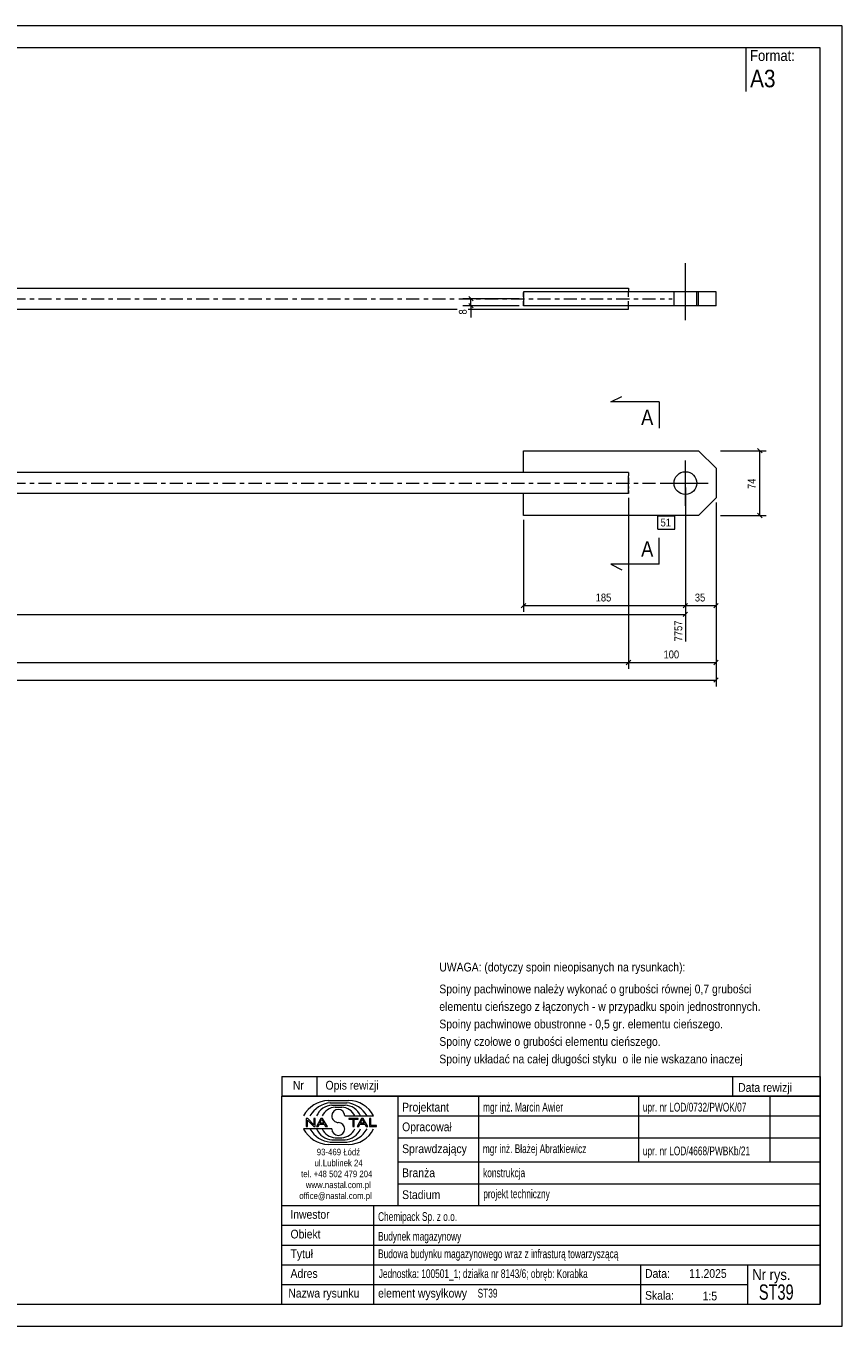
# Model space of a CAD drawing. Header units: millimetres. Extents: x 0 to 420, y 0 to 297.
# Tile 2 of 2: x 234 to 420, y 0 to 297. Entities that reach past the tile are written whole.
import ezdxf

# ---------------------------------------------------------------- set-up
doc = ezdxf.new("R2010")
doc.units = ezdxf.units.MM
for name, pattern in [('XKITLINE00', [0]), ('XKITLINE01', [4, 1, -1, 1, -1]), ('XKITLINE03', [6, 3, -1, 1, -1])]:
    doc.linetypes.add(name, pattern=pattern)
for name, color, linetype, lineweight in [('Arkusz rysunku', 3, 'Continuous', 0), ('Element', 2, 'Continuous', 0), ('Inny typ obiektu', 7, 'Continuous', 0), ('Przekrój', 7, 'Continuous', 0), ('Wymiar', 4, 'Continuous', 0), ('Znak elementu', 2, 'Continuous', 0), ('Śruba', 3, 'Continuous', 0)]:
    doc.layers.add(name, color=color, linetype=linetype, lineweight=lineweight)
doc.styles.add('ARIAL', font='ARIAL.TTF')

msp = doc.modelspace()

# ---------------------------------------------------------------- linework, layer by layer
at = {"layer": 'Arkusz rysunku', "linetype": 'XKITLINE00', "lineweight": 0}
for p, q in [((420, 297), (0, 297)), ((420, 297), (415, 297)), ((420, 0), (420, 297)), ((415, 292), (5, 292)), ((415, 5), (415, 292)), ((5, 5), (415, 5)), ((0, 0), (420, 0))]:
    msp.add_line(p, q, dxfattribs=at)
at = {"layer": 'Element', "linetype": 'XKITLINE00', "lineweight": 0}
for p, q in [((206.42, 237.1), (371.22, 237.1)), ((391.22, 236.3), (347.22, 236.3)), ((347.22, 236.3), (347.22, 233.1)), ((371.22, 237.1), (371.22, 236.3)), ((387.22, 233.1), (387.22, 236.3)), ((391.22, 233.1), (391.22, 236.3)), ((206.42, 232.3), (332.1, 232.3)), ((334.62, 232.3), (371.22, 232.3)), ((391.22, 233.1), (347.22, 233.1)), ((371.22, 232.3), (371.22, 233.1)), ((347.22, 194.97), (347.22, 199.97)), ((347.22, 199.97), (387.22, 199.97)), ((391.22, 195.97), (387.22, 199.97)), ((347.22, 194.97), (206.42, 194.97)), ((371.22, 194.97), (347.22, 194.97)), ((371.22, 194.97), (371.22, 194.25)), ((371.22, 190.89), (371.22, 194.25)), ((391.22, 195.97), (391.22, 189.17)), ((347.22, 190.17), (206.42, 190.17)), ((347.22, 185.17), (347.22, 190.17)), ((371.22, 190.17), (347.22, 190.17)), ((371.22, 190.89), (371.22, 190.17)), ((391.22, 189.17), (387.22, 185.17)), ((387.22, 185.17), (347.22, 185.17))]:
    msp.add_line(p, q, dxfattribs=at)
at = {"layer": 'Element', "linetype": 'XKITLINE03', "lineweight": 0}
for p, q in [((206.42, 234.7), (381.22, 234.7)), ((206.42, 192.57), (381.22, 192.57))]:
    msp.add_line(p, q, dxfattribs=at)
at = {"layer": 'Element', "linetype": 'XKITLINE01', "lineweight": 0}
for p, q in [((347.22, 233.1), (347.22, 236.3)), ((347.22, 234.7), (347.22, 233.1)), ((347.22, 233.1), (347.22, 234.7)), ((371.22, 233.1), (371.22, 236.78)), ((371.22, 233.1), (371.22, 236.3)), ((387.22, 233.1), (387.22, 236.3)), ((391.22, 233.1), (391.22, 236.3)), ((371.22, 194.97), (347.22, 194.97)), ((371.22, 194.97), (371.22, 194.25)), ((371.22, 190.89), (371.22, 194.25)), ((371.22, 193.77), (371.22, 191.37)), ((371.22, 190.17), (347.22, 190.17)), ((371.22, 190.17), (371.22, 190.89))]:
    msp.add_line(p, q, dxfattribs=at)
at = {"layer": 'Inny typ obiektu', "linetype": 'XKITLINE00', "lineweight": 0}
for p, q in [((398, 292), (398, 282)), ((292, 57), (292, 52.5)), ((292, 57), (415, 57)), ((300, 57), (300, 52.5)), ((395, 57), (395, 52.5)), ((415, 57), (415, 52.5)), ((415, 52.5), (292, 52.5)), ((292, 5), (292, 52.5)), ((292, 52.5), (415, 52.5)), ((302.62, 51.49), (307.23, 51.5)), ((303.07, 50.99), (306.86, 51)), ((303.46, 50.49), (306.45, 50.49)), ((318.5, 52.5), (318.5, 27.5)), ((337, 27.5), (337, 52.5)), ((373.5, 52.5), (373.5, 37.5)), ((403.5, 52.5), (403.5, 37.5)), ((415, 52.5), (415, 5)), ((304.2, 49.98), (305.73, 49.99)), ((306.42, 47.99), (312.98, 47.99)), ((318.5, 48), (415, 48)), ((303.43, 45.01), (297, 45.01)), ((297.93, 47.44), (297.57, 47.44)), ((297.57, 47.44), (297.57, 45.56)), ((297.57, 45.56), (297.9, 45.56)), ((297.9, 47.04), (299.29, 45.56)), ((297.9, 45.56), (297.9, 47.04)), ((299.31, 45.96), (297.93, 47.44)), ((299.29, 45.56), (299.65, 45.56)), ((299.65, 47.44), (299.31, 47.44)), ((299.31, 47.44), (299.31, 45.96)), ((299.65, 45.56), (299.65, 47.44)), ((300.96, 47.44), (299.94, 45.56)), ((299.94, 45.56), (300.31, 45.56)), ((300.31, 45.56), (300.61, 46.13)), ((300.61, 46.13), (301.71, 46.13)), ((300.71, 46.33), (301.14, 47.24)), ((301.6, 46.33), (300.71, 46.33)), ((301.33, 47.44), (300.96, 47.44)), ((301.14, 47.24), (301.6, 46.33)), ((302.41, 45.56), (301.33, 47.44)), ((301.71, 46.13), (302.02, 45.56)), ((302.02, 45.56), (302.41, 45.56)), ((309.43, 47.44), (307.34, 47.44)), ((307.34, 47.44), (307.34, 47.22)), ((307.34, 47.22), (308.21, 47.22)), ((308.21, 47.22), (308.21, 45.56)), ((308.21, 45.56), (308.56, 45.56)), ((308.56, 45.56), (308.56, 47.22)), ((308.56, 47.22), (309.43, 47.22)), ((310.21, 47.44), (309.2, 45.56)), ((309.2, 45.56), (309.57, 45.56)), ((309.43, 47.22), (309.43, 47.44)), ((309.57, 45.56), (309.86, 46.13)), ((309.86, 46.13), (310.96, 46.13)), ((309.96, 46.33), (310.39, 47.24)), ((310.86, 46.33), (309.96, 46.33)), ((310.59, 47.44), (310.21, 47.44)), ((310.4, 47.24), (310.39, 47.24)), ((310.4, 47.24), (310.86, 46.33)), ((311.67, 45.56), (310.59, 47.44)), ((310.96, 46.13), (311.27, 45.56)), ((311.27, 45.56), (311.67, 45.56)), ((312.36, 47.44), (312.01, 47.44)), ((312.01, 47.44), (312.01, 45.56)), ((312.01, 45.56), (313.66, 45.56)), ((312.36, 45.78), (312.36, 47.44)), ((313.66, 45.78), (312.36, 45.78)), ((313.66, 45.56), (313.66, 45.78)), ((303.07, 42.01), (306.86, 42)), ((303.46, 42.51), (306.45, 42.51)), ((304.2, 43.02), (305.73, 43.01)), ((318.5, 43), (415, 43)), ((302.62, 41.51), (307.23, 41.5)), ((318.5, 37.5), (415, 37.5)), ((318.5, 32.5), (415, 32.5)), ((292, 27.5), (415, 27.5)), ((313, 5), (313, 27.5)), ((292, 23), (415, 23)), ((292, 18.5), (415, 18.5)), ((292, 14), (415, 14)), ((374, 5), (374, 14)), ((398.5, 5), (398.5, 14)), ((292, 9.5), (398.5, 9.5)), ((292, 5), (415, 5))]:
    msp.add_line(p, q, dxfattribs=at)
for centre, radius, start, end in [((302.72, 45.08), 6.42, 90.8317, 153.0136), ((303.67, 45), 6.02, 95.7347, 150.2266), ((306.22, 46.41), 4.08, 22.7023, 86.7527), ((306.24, 44.98), 6.04, 29.8256, 84.1252), ((307.25, 45.07), 6.43, 27.0191, 90.199), ((303.7, 46.42), 4.07, 93.3428, 157.3393), ((304.33, 46.6), 3.38, 92.229, 155.8008), ((304.92, 47.99), 1.49, 0.0741, 179.9259), ((304.92, 47.99), 1.49, 179.9259, 270), ((305.59, 46.6), 3.39, 24.2351, 87.5913), ((302.72, 47.92), 6.42, 206.9864, 269.1683), ((303.67, 48), 6.02, 209.7734, 264.2653), ((303.7, 46.58), 4.07, 202.6607, 266.6572), ((304.33, 46.4), 3.38, 204.1992, 267.771), ((304.92, 45.01), 1.49, 180.0741, 359.9259), ((304.92, 45), 1.49, 0.0741, 90), ((305.59, 46.4), 3.39, 272.4087, 335.7649), ((306.22, 46.59), 4.08, 273.2473, 337.2977), ((306.24, 48.02), 6.04, 275.8748, 330.1744), ((307.25, 47.93), 6.43, 269.801, 332.9809)]:
    msp.add_arc(centre, radius, start, end, dxfattribs=at)
at = {"layer": 'Przekrój', "linetype": 'XKITLINE00', "lineweight": 0}
for p, q in [((367.22, 211.1), (369.72, 212.35)), ((372.22, 211.1), (367.22, 211.1)), ((378.22, 211.1), (372.22, 211.1)), ((378.22, 211.1), (378.22, 205.1)), ((378.22, 174.04), (378.22, 180.04)), ((367.22, 174.04), (369.72, 172.79)), ((372.22, 174.04), (367.22, 174.04)), ((378.22, 174.04), (372.22, 174.04))]:
    msp.add_line(p, q, dxfattribs=at)
at = {"layer": 'Wymiar', "linetype": 'XKITLINE00', "lineweight": 0}
for p, q in [((346.22, 234.7), (333.36, 234.7)), ((334.71, 235.21), (335.73, 234.19)), ((335.22, 233.1), (335.22, 234.7)), ((346.22, 233.1), (333.36, 233.1)), ((334.71, 233.61), (335.73, 232.59)), ((335.22, 233.1), (335.22, 230.41)), ((335.22, 233.1), (335.22, 230.41)), ((392.22, 199.97), (402.66, 199.97)), ((400.71, 200.48), (401.73, 199.46)), ((401.22, 185.17), (401.22, 199.97)), ((384.22, 191.57), (384.22, 156.41)), ((384.22, 191.57), (384.22, 163.13)), ((384.22, 191.57), (384.22, 163.13)), ((371.22, 189.17), (371.22, 150.13)), ((371.22, 189.17), (371.22, 150.13)), ((391.22, 188.17), (391.22, 146.13)), ((391.22, 188.17), (391.22, 150.13)), ((391.22, 188.17), (391.22, 163.13)), ((347.22, 184.17), (347.22, 163.13)), ((392.22, 185.17), (402.66, 185.17)), ((400.71, 185.68), (401.73, 184.66)), ((347.73, 165.08), (346.71, 164.06)), ((347.22, 164.57), (384.22, 164.57)), ((384.73, 165.08), (383.71, 164.06)), ((384.73, 165.08), (383.71, 164.06)), ((384.22, 164.57), (391.22, 164.57)), ((391.73, 165.08), (390.71, 164.06)), ((40.62, 162.57), (384.22, 162.57)), ((384.73, 163.08), (383.71, 162.06)), ((40.62, 151.57), (371.22, 151.57)), ((371.73, 152.08), (370.71, 151.06)), ((371.73, 152.08), (370.71, 151.06)), ((371.22, 151.57), (391.22, 151.57)), ((391.73, 152.08), (390.71, 151.06)), ((20.62, 147.57), (391.22, 147.57)), ((391.73, 148.08), (390.71, 147.06))]:
    msp.add_line(p, q, dxfattribs=at)
at = {"layer": 'Znak elementu', "linetype": 'XKITLINE00', "lineweight": 0}
for p, q in [((377.95, 185.07), (381.82, 185.07)), ((377.95, 182.07), (377.95, 185.07)), ((381.82, 182.07), (381.82, 185.07)), ((377.95, 182.07), (381.82, 182.07))]:
    msp.add_line(p, q, dxfattribs=at)
at = {"layer": 'Śruba', "linetype": 'XKITLINE00', "lineweight": 0}
for p, q in [((384.22, 229.8), (384.22, 242.8)), ((381.62, 233.1), (381.62, 236.3)), ((386.82, 233.1), (386.82, 236.3)), ((384.22, 187.37), (384.22, 197.77)), ((379.02, 192.57), (389.42, 192.57))]:
    msp.add_line(p, q, dxfattribs=at)
msp.add_circle((384.22, 192.57), 2.6, dxfattribs=at)

# ---------------------------------------------------------------- texts
at = {"layer": 'Inny typ obiektu', "style": 'ARIAL'}
for s, height, width, p in [('Format:', 2.5, 0.85, (399, 289)), ('A3', 4, 0.85, (399, 283)), ('UWAGA: (dotyczy spoin nieopisanych na rysunkach):', 2, 0.85, (328, 81)), ('Spoiny pachwinowe należy wykonać o grubości równej 0,7 grubości', 2, 0.85, (328, 76)), ('elementu cieńszego z łączonych - w przypadku spoin jednostronnych.', 2, 0.85, (328, 72)), ('Spoiny pachwinowe obustronne - 0,5 gr. elementu cieńszego.', 2, 0.85, (328, 68)), ('Spoiny czołowe o grubości elementu cieńszego.', 2, 0.85, (328, 64)), ('Spoiny układać na całej długości styku  o ile nie wskazano inaczej', 2, 0.85, (328, 60)), ('Nr', 2, 0.85, (294.54, 54)), ('Opis rewizji', 2, 0.85, (302, 54)), ('Data rewizji', 2, 0.85, (396.28, 53.5)), ('Projektant', 2, 0.85, (319.5, 49)), ('mgr inż. Marcin Awier', 2, 0.68, (338, 49)), ('upr. nr LOD/0732/PWOK/07', 2, 0.68, (374.5, 49)), ('Opracował', 2, 0.85, (319.5, 44.5)), ('Sprawdzający', 2, 0.85, (319.5, 39.5)), ('mgr inż. Błażej Abratkiewicz', 2, 0.68, (337.94, 39.5)), ('93-469 Łódź', 1.5, 0.85, (300, 39)), ('upr. nr LOD/4668/PWBKb/21', 2, 0.68, (374.5, 39)), ('ul.Lublinek 24', 1.5, 0.85, (299.5, 36.5)), ('Branża', 2, 0.85, (319.5, 34)), ('konstrukcja', 2, 0.68, (338, 34)), ('tel. +48 502 479 204', 1.5, 0.85, (296.41, 34)), ('www.nastal.com.pl', 1.5, 0.85, (297.5, 31.5)), ('office@nastal.com.pl', 1.5, 0.85, (296, 29)), ('Stadium', 2, 0.85, (319.5, 29)), ('projekt techniczny', 2, 0.68, (338.04, 29.19)), ('Inwestor', 2, 0.85, (293.96, 24.5)), ('Chemipack Sp. z o.o.', 2, 0.68, (314, 24)), ('Obiekt', 2, 0.85, (294, 20)), ('Budynek magazynowy', 2, 0.68, (314, 19.5)), ('Tytuł', 2, 0.85, (294, 15.5)), ('Budowa budynku magazynowego wraz z infrasturą towarzyszącą', 2, 0.68, (314, 15.5)), ('Adres', 2, 0.85, (294, 11)), ('Jednostka: 100501_1; działka nr 8143/6; obręb: Korabka', 2, 0.68, (314.16, 10.96)), ('Data:', 2, 0.85, (375, 11)), ('11.2025', 2, 0.85, (385.06, 11)), ('Nr rys.', 2.5, 0.85, (399.5, 10.5)), ('ST39', 3.5, 0.68, (401, 6)), ('Nazwa rysunku', 2, 0.85, (293.5, 6.5)), ('element wysyłkowy', 2, 0.85, (314, 6.5)), ('ST39', 2, 0.68, (336.75, 6.5)), ('Skala:', 2, 0.85, (375, 6)), ('1:5', 2, 0.85, (388.16, 5.85))]:
    msp.add_text(s, height=height, dxfattribs=dict(at, width=width)).set_placement(p)
at = {"layer": 'Przekrój', "style": 'ARIAL', "width": 0.85}
for p in [(374.11, 205.85), (374.11, 175.79)]:
    msp.add_text('A', height=3.5, dxfattribs=at).set_placement(p)
at = {"layer": 'Wymiar', "style": 'ARIAL', "width": 0.85}
for s, p in [('8', (334.26, 231.09)), ('74', (400.26, 191.23)), ('7757', (383.5, 156.41))]:
    msp.add_text(s, height=1.8, rotation=90.0002, dxfattribs=at).set_placement(p)
for s, p in [('185', (363.72, 165.53)), ('35', (386.38, 165.53)), ('100', (379.22, 152.53))]:
    msp.add_text(s, height=1.8, dxfattribs=at).set_placement(p)
at = {"layer": 'Znak elementu', "style": 'ARIAL', "width": 0.85}
msp.add_text('51', height=1.8, dxfattribs=at).set_placement((378.55, 182.67))

doc.saveas('drawing.dxf')
